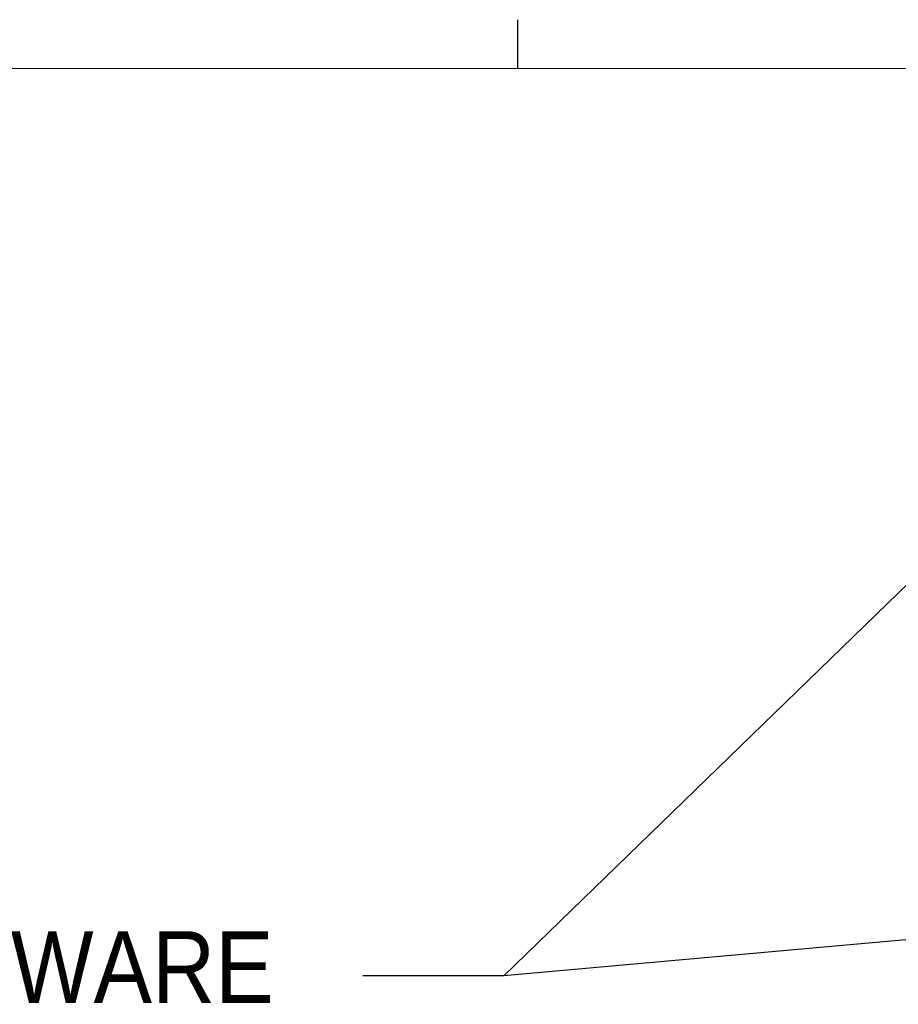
# Paper-space layout '2' of a CAD drawing. Header units: inches. Extents: x 1 to 109, y 1 to 85.
# Tile 55 of 71: x 38 to 45, y 75 to 84. Entities that reach past the tile are written whole.
import ezdxf

# ---------------------------------------------------------------- set-up
doc = ezdxf.new("R2010")
doc.units = ezdxf.units.IN
doc.header["$MEASUREMENT"] = 0
doc.layers.add('FORMAT', color=7, linetype='Continuous')
doc.styles.add('SLDTEXTSTYLE0', font='GOTHIC.TTF', dxfattribs={"width": 0.913})
doc.styles.get("Standard").update_dxf_attribs({"font": 'GOTHIC.TTF'})
doc.dimstyles.new('SLDDIMSTYLE2', dxfattribs={"dimtxt": 0, "dimasz": 0.65, "dimexe": 0, "dimexo": 0.0625, "dimgap": 0, "dimtad": 0, "dimtih": 1, "dimtoh": 1, "dimdec": 0, "dimrnd": 1e-09, "dimzin": 0, "dimdsep": 46, "dimtxsty": 'STANDARD', "dimsah": 1, "dimcen": 0.09, "dimadec": 0, "dimazin": 0, "dimtfac": 0.65, "dimtdec": 0, "dimtofl": 0, "dimtmove": 0, "dimatfit": 3, "dimfxl": 1, "dimfrac": 2, "dimtolj": 1, "dimtzin": 0, "dimarcsym": 0})

# ---------------------------------------------------------------- blocks, each defined once
blk = doc.blocks.new('SW_NOTE_19')
at = {"layer": 'FORMAT', "color": 0, "ltscale": 5, "char_height": 0.625, "attachment_point": 1, "style": 'SLDTEXTSTYLE0'}
for s, insert in [('4 X 3/8-16 THREADED HOLES', (-14.3851, 1.1971)), ('PROVIDED FOR LIFTING HARDWARE', (-14.3851, 0.389))]:
    blk.add_mtext(s, dxfattribs=dict(at, insert=insert))

psp = doc.layouts.new('2')

# ---------------------------------------------------------------- linework, layer by layer
at = {"layer": 'FORMAT', "ltscale": 5}
psp.add_line((41.9894, 83.303), (41.9894, 83.727), dxfattribs=at)
at = {"layer": 'FORMAT', "lineweight": 0, "ltscale": 5}
psp.add_line((2.6144, 83.303), (107.6144, 83.303), dxfattribs=at)

# ---------------------------------------------------------------- block references
at = {"layer": 'FORMAT', "color": 1, "ltscale": 5}
psp.add_blockref('SW_NOTE_19', (40.6392, 75.3987), dxfattribs=at)

# ---------------------------------------------------------------- leaders
for points in [[(46.9981, 80.378), (41.8695, 75.3987), (40.6392, 75.3987)], [(47.0126, 75.8596), (41.8695, 75.3987), (40.6392, 75.3987)]]:
    psp.add_leader(points, dimstyle='SLDDIMSTYLE2', dxfattribs=at)

doc.saveas('drawing.dxf')
